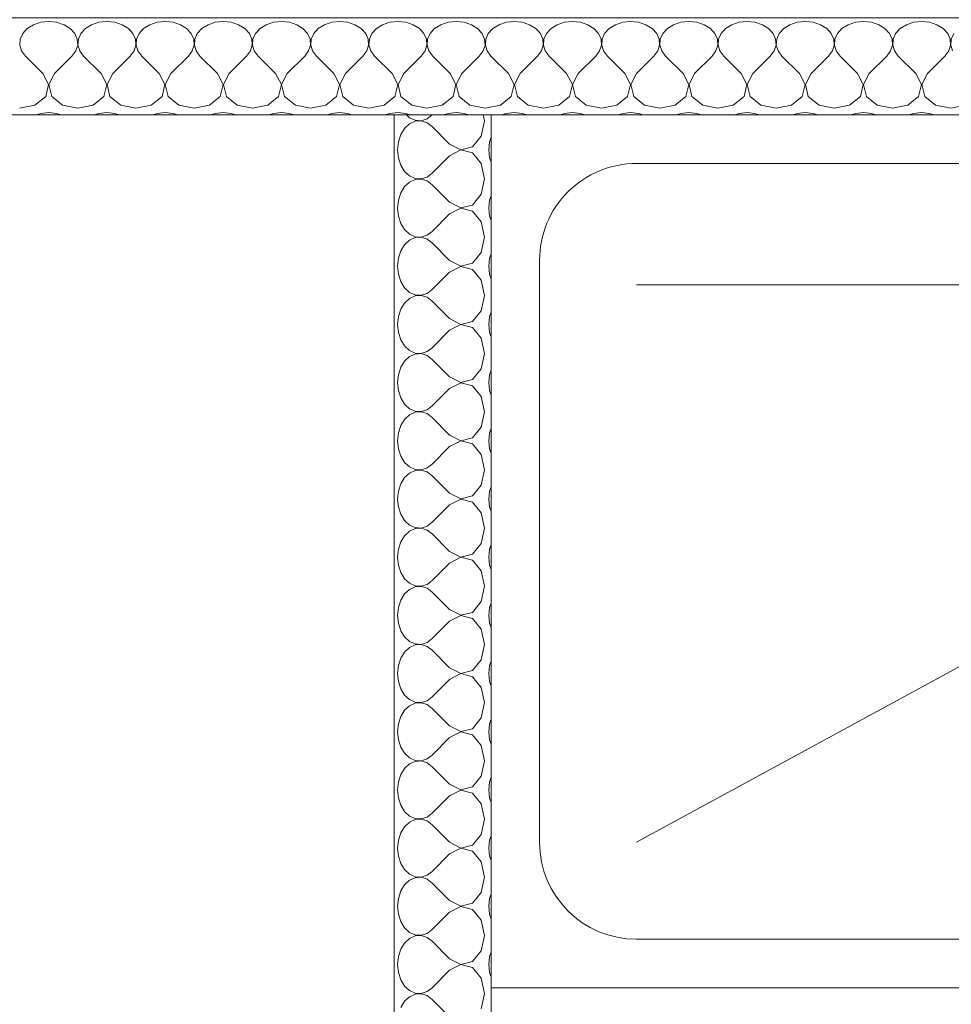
# Model space of a CAD drawing. Header units: millimetres. Extents: x 100377 to 152816, y -1988 to 13902.
# Tile 17 of 58: x 129509 to 130469, y 2560 to 3575. Entities that reach past the tile are written whole.
import ezdxf

# ---------------------------------------------------------------- set-up
doc = ezdxf.new("R2010")
doc.units = ezdxf.units.MM
doc.header["$MEASUREMENT"] = 0
doc.layers.add('Nowe_0', color=7, linetype='Continuous')
doc.layers.add('Nowe_0_Nr_pióra__1', color=7, linetype='Continuous', lineweight=13)
doc.layers.add('Nowe_0_Nr_pióra__2', color=251, linetype='Continuous', lineweight=13)

# ---------------------------------------------------------------- blocks, each defined once
blk = doc.blocks.new('*X10')
at = {"layer": 'Nowe_0_Nr_pióra__1', "color": 7, "linetype": 'Continuous', "lineweight": 13}
for p, q in [((129907.7, 3477), (129910.9, 3474.1)), ((129910.9, 3474.1), (129916.7, 3471.5)), ((129922.9, 3471.1), (129928.9, 3473)), ((129928.9, 3473), (129934.3, 3477)), ((129934.4, 3477), (129934.3, 3477)), ((129988.1, 3471), (129986.8, 3477)), ((129905.8, 3463.1), (129901.8, 3456.8)), ((129910.9, 3467.8), (129905.8, 3463.1)), ((129916.7, 3470.5), (129910.9, 3467.8)), ((129916.7, 3471.5), (129922.9, 3471.1)), ((129922.9, 3470.9), (129916.7, 3470.5)), ((129928.9, 3469), (129922.9, 3470.9)), ((129934.3, 3465), (129928.9, 3469)), ((129952.2, 3447), (129934.3, 3465)), ((129984.7, 3455.2), (129988.1, 3471)), ((129901.8, 3456.8), (129899.3, 3449.2)), ((129975.7, 3444.1), (129984.7, 3455.2)), ((129994.9, 3453.7), (129993.4, 3449.2)), ((129899.3, 3449.2), (129898.5, 3441)), ((129952.2, 3447), (129963.7, 3441.1)), ((129963.7, 3441.1), (129975.7, 3444.1)), ((129993.4, 3449.2), (129992.6, 3441)), ((129898.5, 3441), (129899.3, 3432.8)), ((129899.3, 3432.8), (129901.8, 3425.2)), ((129952.2, 3435), (129934.3, 3417)), ((129963.7, 3440.9), (129952.2, 3435)), ((129975.7, 3437.8), (129963.7, 3440.9)), ((129984.7, 3426.8), (129975.7, 3437.8)), ((129992.6, 3441), (129993.4, 3432.8)), ((129993.4, 3432.8), (129994.9, 3428.2)), ((129901.8, 3425.2), (129905.8, 3418.8)), ((129988.1, 3411), (129984.7, 3426.8)), ((129905.8, 3418.8), (129910.9, 3414.1)), ((129910.9, 3414.1), (129916.7, 3411.5)), ((129916.7, 3411.5), (129922.9, 3411.1)), ((129922.9, 3411.1), (129928.9, 3413)), ((129928.9, 3413), (129934.3, 3417)), ((129905.8, 3403.1), (129901.8, 3396.8)), ((129910.9, 3407.8), (129905.8, 3403.1)), ((129916.7, 3410.5), (129910.9, 3407.8)), ((129922.9, 3410.9), (129916.7, 3410.5)), ((129928.9, 3409), (129922.9, 3410.9)), ((129934.3, 3405), (129928.9, 3409)), ((129952.2, 3387), (129934.3, 3405)), ((129984.7, 3395.2), (129988.1, 3411)), ((129901.8, 3396.8), (129899.3, 3389.2)), ((129975.7, 3384.1), (129984.7, 3395.2)), ((129994.9, 3393.7), (129993.4, 3389.2)), ((129899.3, 3389.2), (129898.5, 3381)), ((129898.5, 3381), (129899.3, 3372.8)), ((129952.2, 3387), (129963.7, 3381.1)), ((129963.7, 3381.1), (129975.7, 3384.1)), ((129993.4, 3389.2), (129992.6, 3381)), ((129992.6, 3381), (129993.4, 3372.8)), ((129899.3, 3372.8), (129901.8, 3365.2)), ((129952.2, 3375), (129934.3, 3357)), ((129963.7, 3380.9), (129952.2, 3375)), ((129975.7, 3377.8), (129963.7, 3380.9)), ((129984.7, 3366.8), (129975.7, 3377.8)), ((129993.4, 3372.8), (129994.9, 3368.2)), ((129901.8, 3365.2), (129905.8, 3358.8)), ((129988.1, 3351), (129984.7, 3366.8)), ((129905.8, 3358.8), (129910.9, 3354.1)), ((129910.9, 3354.1), (129916.7, 3351.5)), ((129916.7, 3351.5), (129922.9, 3351.1)), ((129922.9, 3350.9), (129916.7, 3350.5)), ((129922.9, 3351.1), (129928.9, 3353)), ((129928.9, 3349), (129922.9, 3350.9)), ((129928.9, 3353), (129934.3, 3357)), ((129984.7, 3335.2), (129988.1, 3351)), ((129905.8, 3343.1), (129901.8, 3336.8)), ((129910.9, 3347.8), (129905.8, 3343.1)), ((129916.7, 3350.5), (129910.9, 3347.8)), ((129934.3, 3345), (129928.9, 3349)), ((129952.2, 3327), (129934.3, 3345)), ((129901.8, 3336.8), (129899.3, 3329.2)), ((129975.7, 3324.1), (129984.7, 3335.2)), ((129994.9, 3333.7), (129993.4, 3329.2)), ((129899.3, 3329.2), (129898.5, 3321)), ((129898.5, 3321), (129899.3, 3312.8)), ((129952.2, 3327), (129963.7, 3321.1)), ((129963.7, 3320.9), (129952.2, 3315)), ((129963.7, 3321.1), (129975.7, 3324.1)), ((129975.7, 3317.8), (129963.7, 3320.9)), ((129993.4, 3329.2), (129992.6, 3321)), ((129992.6, 3321), (129993.4, 3312.8)), ((129899.3, 3312.8), (129901.8, 3305.2)), ((129952.2, 3315), (129934.3, 3297)), ((129984.7, 3306.8), (129975.7, 3317.8)), ((129993.4, 3312.8), (129994.9, 3308.2)), ((129901.8, 3305.2), (129905.8, 3298.8)), ((129988.1, 3291), (129984.7, 3306.8)), ((129905.8, 3298.8), (129910.9, 3294.1)), ((129910.9, 3294.1), (129916.7, 3291.5)), ((129916.7, 3290.5), (129910.9, 3287.8)), ((129916.7, 3291.5), (129922.9, 3291.1)), ((129922.9, 3290.9), (129916.7, 3290.5)), ((129922.9, 3291.1), (129928.9, 3293)), ((129928.9, 3289), (129922.9, 3290.9)), ((129928.9, 3293), (129934.3, 3297)), ((129984.7, 3275.2), (129988.1, 3291)), ((129905.8, 3283.1), (129901.8, 3276.8)), ((129910.9, 3287.8), (129905.8, 3283.1)), ((129934.3, 3285), (129928.9, 3289)), ((129952.2, 3267), (129934.3, 3285)), ((129901.8, 3276.8), (129899.3, 3269.2)), ((129975.7, 3264.1), (129984.7, 3275.2)), ((129994.9, 3273.7), (129993.4, 3269.2)), ((129899.3, 3269.2), (129898.5, 3261)), ((129898.5, 3261), (129899.3, 3252.8)), ((129952.2, 3267), (129963.7, 3261.1)), ((129963.7, 3260.9), (129952.2, 3255)), ((129963.7, 3261.1), (129975.7, 3264.1)), ((129975.7, 3257.8), (129963.7, 3260.9)), ((129993.4, 3269.2), (129992.6, 3261)), ((129992.6, 3261), (129993.4, 3252.8)), ((129899.3, 3252.8), (129901.8, 3245.2)), ((129952.2, 3255), (129934.3, 3237)), ((129984.7, 3246.8), (129975.7, 3257.8)), ((129993.4, 3252.8), (129994.9, 3248.2)), ((129901.8, 3245.2), (129905.8, 3238.8)), ((129905.8, 3238.8), (129910.9, 3234.1)), ((129988.1, 3231), (129984.7, 3246.8)), ((129910.9, 3234.1), (129916.7, 3231.5)), ((129916.7, 3230.5), (129910.9, 3227.8)), ((129916.7, 3231.5), (129922.9, 3231.1)), ((129922.9, 3230.9), (129916.7, 3230.5)), ((129922.9, 3231.1), (129928.9, 3233)), ((129928.9, 3229), (129922.9, 3230.9)), ((129928.9, 3233), (129934.3, 3237)), ((129934.3, 3225), (129928.9, 3229)), ((129984.7, 3215.2), (129988.1, 3231)), ((129905.8, 3223.1), (129901.8, 3216.8)), ((129910.9, 3227.8), (129905.8, 3223.1)), ((129952.2, 3207), (129934.3, 3225)), ((129899.3, 3209.2), (129898.5, 3201)), ((129901.8, 3216.8), (129899.3, 3209.2)), ((129975.7, 3204.1), (129984.7, 3215.2)), ((129993.4, 3209.2), (129992.6, 3201)), ((129994.9, 3213.7), (129993.4, 3209.2)), ((129898.5, 3201), (129899.3, 3192.8)), ((129952.2, 3207), (129963.7, 3201.1)), ((129963.7, 3200.9), (129952.2, 3195)), ((129963.7, 3201.1), (129975.7, 3204.1)), ((129975.7, 3197.8), (129963.7, 3200.9)), ((129992.6, 3201), (129993.4, 3192.8)), ((129899.3, 3192.8), (129901.8, 3185.2)), ((129952.2, 3195), (129934.3, 3177)), ((129984.7, 3186.8), (129975.7, 3197.8)), ((129993.4, 3192.8), (129994.9, 3188.2)), ((129901.8, 3185.2), (129905.8, 3178.8)), ((129905.8, 3178.8), (129910.9, 3174.1)), ((129988.1, 3171), (129984.7, 3186.8)), ((129910.9, 3167.8), (129905.8, 3163.1)), ((129910.9, 3174.1), (129916.7, 3171.5)), ((129916.7, 3170.5), (129910.9, 3167.8)), ((129916.7, 3171.5), (129922.9, 3171.1)), ((129922.9, 3170.9), (129916.7, 3170.5)), ((129922.9, 3171.1), (129928.9, 3173)), ((129928.9, 3169), (129922.9, 3170.9)), ((129928.9, 3173), (129934.3, 3177)), ((129934.3, 3165), (129928.9, 3169)), ((129984.7, 3155.2), (129988.1, 3171)), ((129905.8, 3163.1), (129901.8, 3156.8)), ((129952.2, 3147), (129934.3, 3165)), ((129899.3, 3149.2), (129898.5, 3141)), ((129901.8, 3156.8), (129899.3, 3149.2)), ((129975.7, 3144.1), (129984.7, 3155.2)), ((129993.4, 3149.2), (129992.6, 3141)), ((129994.9, 3153.7), (129993.4, 3149.2)), ((129898.5, 3141), (129899.3, 3132.8)), ((129952.2, 3147), (129963.7, 3141.1)), ((129963.7, 3140.9), (129952.2, 3135)), ((129963.7, 3141.1), (129975.7, 3144.1)), ((129975.7, 3137.8), (129963.7, 3140.9)), ((129984.7, 3126.8), (129975.7, 3137.8)), ((129992.6, 3141), (129993.4, 3132.8)), ((129899.3, 3132.8), (129901.8, 3125.2)), ((129952.2, 3135), (129934.3, 3117)), ((129993.4, 3132.8), (129994.9, 3128.2)), ((129901.8, 3125.2), (129905.8, 3118.8)), ((129905.8, 3118.8), (129910.9, 3114.1)), ((129928.9, 3113), (129934.3, 3117)), ((129988.1, 3111), (129984.7, 3126.8)), ((129910.9, 3107.8), (129905.8, 3103.1)), ((129910.9, 3114.1), (129916.7, 3111.5)), ((129916.7, 3110.5), (129910.9, 3107.8)), ((129916.7, 3111.5), (129922.9, 3111.1)), ((129922.9, 3110.9), (129916.7, 3110.5)), ((129922.9, 3111.1), (129928.9, 3113)), ((129928.9, 3109), (129922.9, 3110.9)), ((129934.3, 3105), (129928.9, 3109)), ((129984.7, 3095.2), (129988.1, 3111)), ((129901.8, 3096.8), (129899.3, 3089.2)), ((129905.8, 3103.1), (129901.8, 3096.8)), ((129952.2, 3087), (129934.3, 3105)), ((129899.3, 3089.2), (129898.5, 3081)), ((129952.2, 3087), (129963.7, 3081.1)), ((129975.7, 3084.1), (129984.7, 3095.2)), ((129993.4, 3089.2), (129992.6, 3081)), ((129994.9, 3093.7), (129993.4, 3089.2)), ((129898.5, 3081), (129899.3, 3072.8)), ((129963.7, 3080.9), (129952.2, 3075)), ((129963.7, 3081.1), (129975.7, 3084.1)), ((129975.7, 3077.8), (129963.7, 3080.9)), ((129984.7, 3066.8), (129975.7, 3077.8)), ((129992.6, 3081), (129993.4, 3072.8)), ((129899.3, 3072.8), (129901.8, 3065.2)), ((129952.2, 3075), (129934.3, 3057)), ((129988.1, 3051), (129984.7, 3066.8)), ((129993.4, 3072.8), (129994.9, 3068.2)), ((129901.8, 3065.2), (129905.8, 3058.8)), ((129905.8, 3058.8), (129910.9, 3054.1)), ((129928.9, 3053), (129934.3, 3057)), ((129910.9, 3047.8), (129905.8, 3043.1)), ((129910.9, 3054.1), (129916.7, 3051.5)), ((129916.7, 3050.5), (129910.9, 3047.8)), ((129916.7, 3051.5), (129922.9, 3051.1)), ((129922.9, 3050.9), (129916.7, 3050.5)), ((129922.9, 3051.1), (129928.9, 3053)), ((129928.9, 3049), (129922.9, 3050.9)), ((129934.3, 3045), (129928.9, 3049)), ((129984.7, 3035.2), (129988.1, 3051)), ((129901.8, 3036.8), (129899.3, 3029.2)), ((129905.8, 3043.1), (129901.8, 3036.8)), ((129952.2, 3027), (129934.3, 3045)), ((129899.3, 3029.2), (129898.5, 3021)), ((129952.2, 3027), (129963.7, 3021.1)), ((129975.7, 3024.1), (129984.7, 3035.2)), ((129993.4, 3029.2), (129992.6, 3021)), ((129994.9, 3033.7), (129993.4, 3029.2)), ((129898.5, 3021), (129899.3, 3012.8)), ((129963.7, 3020.9), (129952.2, 3015)), ((129963.7, 3021.1), (129975.7, 3024.1)), ((129975.7, 3017.8), (129963.7, 3020.9)), ((129984.7, 3006.8), (129975.7, 3017.8)), ((129992.6, 3021), (129993.4, 3012.8)), ((129899.3, 3012.8), (129901.8, 3005.2)), ((129952.2, 3015), (129934.3, 2997)), ((129988.1, 2991), (129984.7, 3006.8)), ((129993.4, 3012.8), (129994.9, 3008.2)), ((129901.8, 3005.2), (129905.8, 2998.8)), ((129905.8, 2998.8), (129910.9, 2994.1)), ((129928.9, 2993), (129934.3, 2997)), ((129910.9, 2987.8), (129905.8, 2983.1)), ((129910.9, 2994.1), (129916.7, 2991.5)), ((129916.7, 2990.5), (129910.9, 2987.8)), ((129916.7, 2991.5), (129922.9, 2991.1)), ((129922.9, 2990.9), (129916.7, 2990.5)), ((129922.9, 2991.1), (129928.9, 2993)), ((129928.9, 2989), (129922.9, 2990.9)), ((129934.3, 2985), (129928.9, 2989)), ((129952.2, 2967), (129934.3, 2985)), ((129984.7, 2975.2), (129988.1, 2991)), ((129901.8, 2976.8), (129899.3, 2969.2)), ((129905.8, 2983.1), (129901.8, 2976.8)), ((129975.7, 2964.1), (129984.7, 2975.2)), ((129899.3, 2969.2), (129898.5, 2961)), ((129952.2, 2967), (129963.7, 2961.1)), ((129993.4, 2969.2), (129992.6, 2961)), ((129994.9, 2973.7), (129993.4, 2969.2)), ((129898.5, 2961), (129899.3, 2952.8)), ((129952.2, 2955), (129934.3, 2937)), ((129963.7, 2960.9), (129952.2, 2955)), ((129963.7, 2961.1), (129975.7, 2964.1)), ((129975.7, 2957.8), (129963.7, 2960.9)), ((129984.7, 2946.8), (129975.7, 2957.8)), ((129992.6, 2961), (129993.4, 2952.8)), ((129899.3, 2952.8), (129901.8, 2945.2)), ((129901.8, 2945.2), (129905.8, 2938.8)), ((129988.1, 2931), (129984.7, 2946.8)), ((129993.4, 2952.8), (129994.9, 2948.2)), ((129905.8, 2938.8), (129910.9, 2934.1)), ((129928.9, 2933), (129934.3, 2937)), ((129910.9, 2927.8), (129905.8, 2923.1)), ((129910.9, 2934.1), (129916.7, 2931.5)), ((129916.7, 2930.5), (129910.9, 2927.8)), ((129916.7, 2931.5), (129922.9, 2931.1)), ((129922.9, 2930.9), (129916.7, 2930.5)), ((129922.9, 2931.1), (129928.9, 2933)), ((129928.9, 2929), (129922.9, 2930.9)), ((129934.3, 2925), (129928.9, 2929)), ((129952.2, 2907), (129934.3, 2925)), ((129984.7, 2915.2), (129988.1, 2931)), ((129901.8, 2916.8), (129899.3, 2909.2)), ((129905.8, 2923.1), (129901.8, 2916.8)), ((129975.7, 2904.1), (129984.7, 2915.2)), ((129899.3, 2909.2), (129898.5, 2901)), ((129952.2, 2907), (129963.7, 2901.1)), ((129963.7, 2901.1), (129975.7, 2904.1)), ((129993.4, 2909.2), (129992.6, 2901)), ((129994.9, 2913.7), (129993.4, 2909.2)), ((129898.5, 2901), (129899.3, 2892.8)), ((129952.2, 2895), (129934.3, 2877)), ((129963.7, 2900.9), (129952.2, 2895)), ((129975.7, 2897.8), (129963.7, 2900.9)), ((129984.7, 2886.8), (129975.7, 2897.8)), ((129992.6, 2901), (129993.4, 2892.8)), ((129899.3, 2892.8), (129901.8, 2885.2)), ((129901.8, 2885.2), (129905.8, 2878.8)), ((129988.1, 2871), (129984.7, 2886.8)), ((129993.4, 2892.8), (129994.9, 2888.2)), ((129905.8, 2878.8), (129910.9, 2874.1)), ((129910.9, 2874.1), (129916.7, 2871.5)), ((129928.9, 2873), (129934.3, 2877)), ((129905.8, 2863.1), (129901.8, 2856.8)), ((129910.9, 2867.8), (129905.8, 2863.1)), ((129916.7, 2870.5), (129910.9, 2867.8)), ((129916.7, 2871.5), (129922.9, 2871.1)), ((129922.9, 2870.9), (129916.7, 2870.5)), ((129922.9, 2871.1), (129928.9, 2873)), ((129928.9, 2869), (129922.9, 2870.9)), ((129934.3, 2865), (129928.9, 2869)), ((129952.2, 2847), (129934.3, 2865)), ((129984.7, 2855.2), (129988.1, 2871)), ((129901.8, 2856.8), (129899.3, 2849.2)), ((129975.7, 2844.1), (129984.7, 2855.2)), ((129994.9, 2853.7), (129993.4, 2849.2)), ((129899.3, 2849.2), (129898.5, 2841)), ((129952.2, 2847), (129963.7, 2841.1)), ((129963.7, 2841.1), (129975.7, 2844.1)), ((129993.4, 2849.2), (129992.6, 2841)), ((129898.5, 2841), (129899.3, 2832.8)), ((129899.3, 2832.8), (129901.8, 2825.2)), ((129952.2, 2835), (129934.3, 2817)), ((129963.7, 2840.9), (129952.2, 2835)), ((129975.7, 2837.8), (129963.7, 2840.9)), ((129984.7, 2826.8), (129975.7, 2837.8)), ((129992.6, 2841), (129993.4, 2832.8)), ((129993.4, 2832.8), (129994.9, 2828.2)), ((129901.8, 2825.2), (129905.8, 2818.8)), ((129988.1, 2811), (129984.7, 2826.8)), ((129905.8, 2818.8), (129910.9, 2814.1)), ((129910.9, 2814.1), (129916.7, 2811.5)), ((129922.9, 2811.1), (129928.9, 2813)), ((129928.9, 2813), (129934.3, 2817)), ((129905.8, 2803.1), (129901.8, 2796.8)), ((129910.9, 2807.8), (129905.8, 2803.1)), ((129916.7, 2810.5), (129910.9, 2807.8)), ((129916.7, 2811.5), (129922.9, 2811.1)), ((129922.9, 2810.9), (129916.7, 2810.5)), ((129928.9, 2809), (129922.9, 2810.9)), ((129934.3, 2805), (129928.9, 2809)), ((129952.2, 2787), (129934.3, 2805)), ((129984.7, 2795.2), (129988.1, 2811)), ((129901.8, 2796.8), (129899.3, 2789.2)), ((129975.7, 2784.1), (129984.7, 2795.2)), ((129994.9, 2793.7), (129993.4, 2789.2)), ((129899.3, 2789.2), (129898.5, 2781)), ((129952.2, 2787), (129963.7, 2781.1)), ((129963.7, 2781.1), (129975.7, 2784.1)), ((129993.4, 2789.2), (129992.6, 2781)), ((129898.5, 2781), (129899.3, 2772.8)), ((129899.3, 2772.8), (129901.8, 2765.2)), ((129952.2, 2775), (129934.3, 2757)), ((129963.7, 2780.9), (129952.2, 2775)), ((129975.7, 2777.8), (129963.7, 2780.9)), ((129984.7, 2766.8), (129975.7, 2777.8)), ((129992.6, 2781), (129993.4, 2772.8)), ((129993.4, 2772.8), (129994.9, 2768.2)), ((129901.8, 2765.2), (129905.8, 2758.8)), ((129988.1, 2751), (129984.7, 2766.8)), ((129905.8, 2758.8), (129910.9, 2754.1)), ((129910.9, 2754.1), (129916.7, 2751.5)), ((129916.7, 2751.5), (129922.9, 2751.1)), ((129922.9, 2751.1), (129928.9, 2753)), ((129928.9, 2753), (129934.3, 2757)), ((129905.8, 2743.1), (129901.8, 2736.8)), ((129910.9, 2747.8), (129905.8, 2743.1)), ((129916.7, 2750.5), (129910.9, 2747.8)), ((129922.9, 2750.9), (129916.7, 2750.5)), ((129928.9, 2749), (129922.9, 2750.9)), ((129934.3, 2745), (129928.9, 2749)), ((129952.2, 2727), (129934.3, 2745)), ((129984.7, 2735.2), (129988.1, 2751)), ((129901.8, 2736.8), (129899.3, 2729.2)), ((129975.7, 2724.1), (129984.7, 2735.2)), ((129994.9, 2733.7), (129993.4, 2729.2)), ((129899.3, 2729.2), (129898.5, 2721)), ((129898.5, 2721), (129899.3, 2712.8)), ((129952.2, 2727), (129963.7, 2721.1)), ((129963.7, 2721.1), (129975.7, 2724.1)), ((129993.4, 2729.2), (129992.6, 2721)), ((129992.6, 2721), (129993.4, 2712.8)), ((129899.3, 2712.8), (129901.8, 2705.2)), ((129952.2, 2715), (129934.3, 2697)), ((129963.7, 2720.9), (129952.2, 2715)), ((129975.7, 2717.8), (129963.7, 2720.9)), ((129984.7, 2706.8), (129975.7, 2717.8)), ((129993.4, 2712.8), (129994.9, 2708.2)), ((129901.8, 2705.2), (129905.8, 2698.8)), ((129988.1, 2691), (129984.7, 2706.8)), ((129905.8, 2698.8), (129910.9, 2694.1)), ((129910.9, 2694.1), (129916.7, 2691.5)), ((129916.7, 2691.5), (129922.9, 2691.1)), ((129922.9, 2690.9), (129916.7, 2690.5)), ((129922.9, 2691.1), (129928.9, 2693)), ((129928.9, 2689), (129922.9, 2690.9)), ((129928.9, 2693), (129934.3, 2697)), ((129984.7, 2675.2), (129988.1, 2691)), ((129905.8, 2683.1), (129901.8, 2676.8)), ((129910.9, 2687.8), (129905.8, 2683.1)), ((129916.7, 2690.5), (129910.9, 2687.8)), ((129934.3, 2685), (129928.9, 2689)), ((129952.2, 2667), (129934.3, 2685)), ((129901.8, 2676.8), (129899.3, 2669.2)), ((129975.7, 2664.1), (129984.7, 2675.2)), ((129994.9, 2673.7), (129993.4, 2669.2)), ((129899.3, 2669.2), (129898.5, 2661)), ((129898.5, 2661), (129899.3, 2652.8)), ((129952.2, 2667), (129963.7, 2661.1)), ((129963.7, 2660.9), (129952.2, 2655)), ((129963.7, 2661.1), (129975.7, 2664.1)), ((129975.7, 2657.8), (129963.7, 2660.9)), ((129993.4, 2669.2), (129992.6, 2661)), ((129992.6, 2661), (129993.4, 2652.8)), ((129899.3, 2652.8), (129901.8, 2645.2)), ((129952.2, 2655), (129934.3, 2637)), ((129984.7, 2646.8), (129975.7, 2657.8)), ((129993.4, 2652.8), (129994.9, 2648.2)), ((129901.8, 2645.2), (129905.8, 2638.8)), ((129988.1, 2631), (129984.7, 2646.8)), ((129905.8, 2638.8), (129910.9, 2634.1)), ((129910.9, 2634.1), (129916.7, 2631.5)), ((129916.7, 2630.5), (129910.9, 2627.8)), ((129916.7, 2631.5), (129922.9, 2631.1)), ((129922.9, 2630.9), (129916.7, 2630.5)), ((129922.9, 2631.1), (129928.9, 2633)), ((129928.9, 2629), (129922.9, 2630.9)), ((129928.9, 2633), (129934.3, 2637)), ((129984.7, 2615.2), (129988.1, 2631)), ((129905.8, 2623.1), (129901.8, 2616.8)), ((129910.9, 2627.8), (129905.8, 2623.1)), ((129934.3, 2625), (129928.9, 2629)), ((129952.2, 2607), (129934.3, 2625)), ((129901.8, 2616.8), (129899.3, 2609.2)), ((129975.7, 2604.1), (129984.7, 2615.2)), ((129994.9, 2613.7), (129993.4, 2609.2)), ((129899.3, 2609.2), (129898.5, 2601)), ((129898.5, 2601), (129899.3, 2592.8)), ((129952.2, 2607), (129963.7, 2601.1)), ((129963.7, 2600.9), (129952.2, 2595)), ((129963.7, 2601.1), (129975.7, 2604.1)), ((129975.7, 2597.8), (129963.7, 2600.9)), ((129993.4, 2609.2), (129992.6, 2601)), ((129992.6, 2601), (129993.4, 2592.8)), ((129899.3, 2592.8), (129901.8, 2585.2)), ((129952.2, 2595), (129934.3, 2577)), ((129984.7, 2586.8), (129975.7, 2597.8)), ((129993.4, 2592.8), (129994.9, 2588.2)), ((129901.8, 2585.2), (129905.8, 2578.8)), ((129988.1, 2571), (129984.7, 2586.8)), ((129905.8, 2578.8), (129910.9, 2574.1)), ((129910.9, 2574.1), (129916.7, 2571.5)), ((129916.7, 2570.5), (129910.9, 2567.8)), ((129916.7, 2571.5), (129922.9, 2571.1)), ((129922.9, 2570.9), (129916.7, 2570.5)), ((129922.9, 2571.1), (129928.9, 2573)), ((129928.9, 2569), (129922.9, 2570.9)), ((129928.9, 2573), (129934.3, 2577)), ((129934.3, 2565), (129928.9, 2569)), ((129984.7, 2555.2), (129988.1, 2571)), ((129905.8, 2563.1), (129901.8, 2556.8)), ((129910.9, 2567.8), (129905.8, 2563.1)), ((129952.2, 2547), (129934.3, 2565))]:
    blk.add_line(p, q, dxfattribs=at)
blk = doc.blocks.new('Wypełnienie_5_1', base_point=(0, 0))
at = {"layer": 'Nowe_0_Nr_pióra__1', "color": 7, "linetype": 'Continuous', "lineweight": 13, "flags": 128}
blk.add_lwpolyline([(129994.9, 1837), (129994.9, 3477), (129894.9, 3477), (129894.9, 1837)], close=True, dxfattribs=at)
at = {"layer": 'Nowe_0_Nr_pióra__1', "color": 7, "linetype": 'Continuous', "lineweight": 13}
blk.add_blockref('*X10', (0, 0), dxfattribs=at)
blk = doc.blocks.new('*X28')
at = {"layer": 'Nowe_0_Nr_pióra__1', "color": 7, "linetype": 'Continuous', "lineweight": 13}
for p, q in [((129516.7, 3566.2), (129512, 3561.1)), ((129523.1, 3570.1), (129516.7, 3566.2)), ((129530.6, 3572.6), (129523.1, 3570.1)), ((129538.8, 3573.5), (129530.6, 3572.6)), ((129547, 3572.6), (129538.8, 3573.5)), ((129554.6, 3570.1), (129547, 3572.6)), ((129561, 3566.2), (129554.6, 3570.1)), ((129565.7, 3561.1), (129561, 3566.2)), ((129576.7, 3566.2), (129572, 3561.1)), ((129583.1, 3570.1), (129576.7, 3566.2)), ((129590.6, 3572.6), (129583.1, 3570.1)), ((129598.8, 3573.5), (129590.6, 3572.6)), ((129607, 3572.6), (129598.8, 3573.5)), ((129614.6, 3570.1), (129607, 3572.6)), ((129621, 3566.2), (129614.6, 3570.1)), ((129625.7, 3561.1), (129621, 3566.2)), ((129636.7, 3566.2), (129632, 3561.1)), ((129643.1, 3570.1), (129636.7, 3566.2)), ((129650.6, 3572.6), (129643.1, 3570.1)), ((129658.8, 3573.5), (129650.6, 3572.6)), ((129667, 3572.6), (129658.8, 3573.5)), ((129674.6, 3570.1), (129667, 3572.6)), ((129681, 3566.2), (129674.6, 3570.1)), ((129685.7, 3561.1), (129681, 3566.2)), ((129696.7, 3566.2), (129692, 3561.1)), ((129703.1, 3570.1), (129696.7, 3566.2)), ((129710.6, 3572.6), (129703.1, 3570.1)), ((129718.8, 3573.5), (129710.6, 3572.6)), ((129727, 3572.6), (129718.8, 3573.5)), ((129734.6, 3570.1), (129727, 3572.6)), ((129741, 3566.2), (129734.6, 3570.1)), ((129745.7, 3561.1), (129741, 3566.2)), ((129756.7, 3566.2), (129752, 3561.1)), ((129763.1, 3570.1), (129756.7, 3566.2)), ((129770.6, 3572.6), (129763.1, 3570.1)), ((129778.8, 3573.5), (129770.6, 3572.6)), ((129787, 3572.6), (129778.8, 3573.5)), ((129794.6, 3570.1), (129787, 3572.6)), ((129801, 3566.2), (129794.6, 3570.1)), ((129805.7, 3561.1), (129801, 3566.2)), ((129816.7, 3566.2), (129812, 3561.1)), ((129823.1, 3570.1), (129816.7, 3566.2)), ((129830.6, 3572.6), (129823.1, 3570.1)), ((129838.8, 3573.5), (129830.6, 3572.6)), ((129847, 3572.6), (129838.8, 3573.5)), ((129854.6, 3570.1), (129847, 3572.6)), ((129861, 3566.2), (129854.6, 3570.1)), ((129865.7, 3561.1), (129861, 3566.2)), ((129876.7, 3566.2), (129872, 3561.1)), ((129883.1, 3570.1), (129876.7, 3566.2)), ((129890.6, 3572.6), (129883.1, 3570.1)), ((129898.8, 3573.5), (129890.6, 3572.6)), ((129907, 3572.6), (129898.8, 3573.5)), ((129914.6, 3570.1), (129907, 3572.6)), ((129921, 3566.2), (129914.6, 3570.1)), ((129925.7, 3561.1), (129921, 3566.2)), ((129936.7, 3566.2), (129932, 3561.1)), ((129943.1, 3570.1), (129936.7, 3566.2)), ((129950.6, 3572.6), (129943.1, 3570.1)), ((129958.8, 3573.5), (129950.6, 3572.6)), ((129967, 3572.6), (129958.8, 3573.5)), ((129974.6, 3570.1), (129967, 3572.6)), ((129981, 3566.2), (129974.6, 3570.1)), ((129985.7, 3561.1), (129981, 3566.2)), ((129996.7, 3566.2), (129992, 3561.1)), ((130003.1, 3570.1), (129996.7, 3566.2)), ((130010.6, 3572.6), (130003.1, 3570.1)), ((130018.8, 3573.5), (130010.6, 3572.6)), ((130027, 3572.6), (130018.8, 3573.5)), ((130034.6, 3570.1), (130027, 3572.6)), ((130041, 3566.2), (130034.6, 3570.1)), ((130045.7, 3561.1), (130041, 3566.2)), ((130056.7, 3566.2), (130052, 3561.1)), ((130063.1, 3570.1), (130056.7, 3566.2)), ((130070.6, 3572.6), (130063.1, 3570.1)), ((130078.8, 3573.5), (130070.6, 3572.6)), ((130087, 3572.6), (130078.8, 3573.5)), ((130094.6, 3570.1), (130087, 3572.6)), ((130101, 3566.2), (130094.6, 3570.1)), ((130105.7, 3561.1), (130101, 3566.2)), ((130116.7, 3566.2), (130112, 3561.1)), ((130123.1, 3570.1), (130116.7, 3566.2)), ((130130.6, 3572.6), (130123.1, 3570.1)), ((130138.8, 3573.5), (130130.6, 3572.6)), ((130147, 3572.6), (130138.8, 3573.5)), ((130154.6, 3570.1), (130147, 3572.6)), ((130161, 3566.2), (130154.6, 3570.1)), ((130165.7, 3561.1), (130161, 3566.2)), ((130176.7, 3566.2), (130172, 3561.1)), ((130183.1, 3570.1), (130176.7, 3566.2)), ((130190.6, 3572.6), (130183.1, 3570.1)), ((130198.8, 3573.5), (130190.6, 3572.6)), ((130207, 3572.6), (130198.8, 3573.5)), ((130214.6, 3570.1), (130207, 3572.6)), ((130221, 3566.2), (130214.6, 3570.1)), ((130225.7, 3561.1), (130221, 3566.2)), ((130236.7, 3566.2), (130232, 3561.1)), ((130243.1, 3570.1), (130236.7, 3566.2)), ((130250.6, 3572.6), (130243.1, 3570.1)), ((130258.8, 3573.5), (130250.6, 3572.6)), ((130267, 3572.6), (130258.8, 3573.5)), ((130274.6, 3570.1), (130267, 3572.6)), ((130281, 3566.2), (130274.6, 3570.1)), ((130285.7, 3561.1), (130281, 3566.2)), ((130296.7, 3566.2), (130292, 3561.1)), ((130303.1, 3570.1), (130296.7, 3566.2)), ((130310.6, 3572.6), (130303.1, 3570.1)), ((130318.8, 3573.5), (130310.6, 3572.6)), ((130327, 3572.6), (130318.8, 3573.5)), ((130334.6, 3570.1), (130327, 3572.6)), ((130341, 3566.2), (130334.6, 3570.1)), ((130345.7, 3561.1), (130341, 3566.2)), ((130356.7, 3566.2), (130352, 3561.1)), ((130363.1, 3570.1), (130356.7, 3566.2)), ((130370.6, 3572.6), (130363.1, 3570.1)), ((130378.8, 3573.5), (130370.6, 3572.6)), ((130387, 3572.6), (130378.8, 3573.5)), ((130394.6, 3570.1), (130387, 3572.6)), ((130401, 3566.2), (130394.6, 3570.1)), ((130405.7, 3561.1), (130401, 3566.2)), ((130416.7, 3566.2), (130412, 3561.1)), ((130423.1, 3570.1), (130416.7, 3566.2)), ((130430.6, 3572.6), (130423.1, 3570.1)), ((130438.8, 3573.5), (130430.6, 3572.6)), ((130447, 3572.6), (130438.8, 3573.5)), ((130454.6, 3570.1), (130447, 3572.6)), ((130461, 3566.2), (130454.6, 3570.1)), ((130465.7, 3561.1), (130461, 3566.2)), ((129509.4, 3555.2), (129509, 3549)), ((129512, 3561.1), (129509.4, 3555.2)), ((129568.3, 3555.2), (129565.7, 3561.1)), ((129568.7, 3549), (129568.3, 3555.2)), ((129569.4, 3555.2), (129569, 3549)), ((129572, 3561.1), (129569.4, 3555.2)), ((129628.3, 3555.2), (129625.7, 3561.1)), ((129628.7, 3549), (129628.3, 3555.2)), ((129629.4, 3555.2), (129629, 3549)), ((129632, 3561.1), (129629.4, 3555.2)), ((129688.3, 3555.2), (129685.7, 3561.1)), ((129688.7, 3549), (129688.3, 3555.2)), ((129689.4, 3555.2), (129689, 3549)), ((129692, 3561.1), (129689.4, 3555.2)), ((129748.3, 3555.2), (129745.7, 3561.1)), ((129748.7, 3549), (129748.3, 3555.2)), ((129749.4, 3555.2), (129749, 3549)), ((129752, 3561.1), (129749.4, 3555.2)), ((129808.3, 3555.2), (129805.7, 3561.1)), ((129808.7, 3549), (129808.3, 3555.2)), ((129809.4, 3555.2), (129809, 3549)), ((129812, 3561.1), (129809.4, 3555.2)), ((129868.3, 3555.2), (129865.7, 3561.1)), ((129868.7, 3549), (129868.3, 3555.2)), ((129869.4, 3555.2), (129869, 3549)), ((129872, 3561.1), (129869.4, 3555.2)), ((129928.3, 3555.2), (129925.7, 3561.1)), ((129928.7, 3549), (129928.3, 3555.2)), ((129929.4, 3555.2), (129929, 3549)), ((129932, 3561.1), (129929.4, 3555.2)), ((129988.3, 3555.2), (129985.7, 3561.1)), ((129988.7, 3549), (129988.3, 3555.2)), ((129989.4, 3555.2), (129989, 3549)), ((129992, 3561.1), (129989.4, 3555.2)), ((130048.3, 3555.2), (130045.7, 3561.1)), ((130048.7, 3549), (130048.3, 3555.2)), ((130049.4, 3555.2), (130049, 3549)), ((130052, 3561.1), (130049.4, 3555.2)), ((130108.3, 3555.2), (130105.7, 3561.1)), ((130108.7, 3549), (130108.3, 3555.2)), ((130109.4, 3555.2), (130109, 3549)), ((130112, 3561.1), (130109.4, 3555.2)), ((130168.3, 3555.2), (130165.7, 3561.1)), ((130168.7, 3549), (130168.3, 3555.2)), ((130169.4, 3555.2), (130169, 3549)), ((130172, 3561.1), (130169.4, 3555.2)), ((130228.3, 3555.2), (130225.7, 3561.1)), ((130228.7, 3549), (130228.3, 3555.2)), ((130229.4, 3555.2), (130229, 3549)), ((130232, 3561.1), (130229.4, 3555.2)), ((130288.3, 3555.2), (130285.7, 3561.1)), ((130288.7, 3549), (130288.3, 3555.2)), ((130289.4, 3555.2), (130289, 3549)), ((130292, 3561.1), (130289.4, 3555.2)), ((130348.3, 3555.2), (130345.7, 3561.1)), ((130348.7, 3549), (130348.3, 3555.2)), ((130349.4, 3555.2), (130349, 3549)), ((130352, 3561.1), (130349.4, 3555.2)), ((130408.3, 3555.2), (130405.7, 3561.1)), ((130408.7, 3549), (130408.3, 3555.2)), ((130409.4, 3555.2), (130409, 3549)), ((130412, 3561.1), (130409.4, 3555.2)), ((130468.3, 3555.2), (130465.7, 3561.1)), ((130468.7, 3549), (130468.3, 3555.2)), ((130469.4, 3555.2), (130469, 3549)), ((130472, 3561.1), (130469.4, 3555.2)), ((129509, 3549), (129510.8, 3543)), ((129566.8, 3543), (129568.7, 3549)), ((129569, 3549), (129570.8, 3543)), ((129626.8, 3543), (129628.7, 3549)), ((129629, 3549), (129630.8, 3543)), ((129686.8, 3543), (129688.7, 3549)), ((129689, 3549), (129690.8, 3543)), ((129746.8, 3543), (129748.7, 3549)), ((129749, 3549), (129750.8, 3543)), ((129806.8, 3543), (129808.7, 3549)), ((129809, 3549), (129810.8, 3543)), ((129866.8, 3543), (129868.7, 3549)), ((129869, 3549), (129870.8, 3543)), ((129926.8, 3543), (129928.7, 3549)), ((129929, 3549), (129930.8, 3543)), ((129986.8, 3543), (129988.7, 3549)), ((129989, 3549), (129990.8, 3543)), ((130046.8, 3543), (130048.7, 3549)), ((130049, 3549), (130050.8, 3543)), ((130106.8, 3543), (130108.7, 3549)), ((130109, 3549), (130110.8, 3543)), ((130166.8, 3543), (130168.7, 3549)), ((130169, 3549), (130170.8, 3543)), ((130226.8, 3543), (130228.7, 3549)), ((130229, 3549), (130230.8, 3543)), ((130286.8, 3543), (130288.7, 3549)), ((130289, 3549), (130290.8, 3543)), ((130346.8, 3543), (130348.7, 3549)), ((130349, 3549), (130350.8, 3543)), ((130406.8, 3543), (130408.7, 3549)), ((130409, 3549), (130410.8, 3543)), ((130466.8, 3543), (130468.7, 3549)), ((130469, 3549), (130470.8, 3543)), ((129510.8, 3543), (129514.8, 3537.6)), ((129532.8, 3519.7), (129514.8, 3537.6)), ((129544.8, 3519.7), (129562.8, 3537.6)), ((129562.8, 3537.6), (129566.8, 3543)), ((129570.8, 3543), (129574.8, 3537.6)), ((129592.8, 3519.7), (129574.8, 3537.6)), ((129604.8, 3519.7), (129622.8, 3537.6)), ((129622.8, 3537.6), (129626.8, 3543)), ((129630.8, 3543), (129634.8, 3537.6)), ((129652.8, 3519.7), (129634.8, 3537.6)), ((129664.8, 3519.7), (129682.8, 3537.6)), ((129682.8, 3537.6), (129686.8, 3543)), ((129690.8, 3543), (129694.8, 3537.6)), ((129712.8, 3519.7), (129694.8, 3537.6)), ((129724.8, 3519.7), (129742.8, 3537.6)), ((129742.8, 3537.6), (129746.8, 3543)), ((129750.8, 3543), (129754.8, 3537.6)), ((129772.8, 3519.7), (129754.8, 3537.6)), ((129784.8, 3519.7), (129802.8, 3537.6)), ((129802.8, 3537.6), (129806.8, 3543)), ((129810.8, 3543), (129814.8, 3537.6)), ((129832.8, 3519.7), (129814.8, 3537.6)), ((129844.8, 3519.7), (129862.8, 3537.6)), ((129862.8, 3537.6), (129866.8, 3543)), ((129870.8, 3543), (129874.8, 3537.6)), ((129892.8, 3519.7), (129874.8, 3537.6)), ((129904.8, 3519.7), (129922.8, 3537.6)), ((129922.8, 3537.6), (129926.8, 3543)), ((129930.8, 3543), (129934.8, 3537.6)), ((129952.8, 3519.7), (129934.8, 3537.6)), ((129964.8, 3519.7), (129982.8, 3537.6)), ((129982.8, 3537.6), (129986.8, 3543)), ((129990.8, 3543), (129994.8, 3537.6)), ((130012.8, 3519.7), (129994.8, 3537.6)), ((130024.8, 3519.7), (130042.8, 3537.6)), ((130042.8, 3537.6), (130046.8, 3543)), ((130050.8, 3543), (130054.8, 3537.6)), ((130072.8, 3519.7), (130054.8, 3537.6)), ((130084.8, 3519.7), (130102.8, 3537.6)), ((130102.8, 3537.6), (130106.8, 3543)), ((130110.8, 3543), (130114.8, 3537.6)), ((130132.8, 3519.7), (130114.8, 3537.6)), ((130144.8, 3519.7), (130162.8, 3537.6)), ((130162.8, 3537.6), (130166.8, 3543)), ((130170.8, 3543), (130174.8, 3537.6)), ((130192.8, 3519.7), (130174.8, 3537.6)), ((130204.8, 3519.7), (130222.8, 3537.6)), ((130222.8, 3537.6), (130226.8, 3543)), ((130230.8, 3543), (130234.8, 3537.6)), ((130252.8, 3519.7), (130234.8, 3537.6)), ((130264.8, 3519.7), (130282.8, 3537.6)), ((130282.8, 3537.6), (130286.8, 3543)), ((130290.8, 3543), (130294.8, 3537.6)), ((130312.8, 3519.7), (130294.8, 3537.6)), ((130324.8, 3519.7), (130342.8, 3537.6)), ((130342.8, 3537.6), (130346.8, 3543)), ((130350.8, 3543), (130354.8, 3537.6)), ((130372.8, 3519.7), (130354.8, 3537.6)), ((130384.8, 3519.7), (130402.8, 3537.6)), ((130402.8, 3537.6), (130406.8, 3543)), ((130410.8, 3543), (130414.8, 3537.6)), ((130432.8, 3519.7), (130414.8, 3537.6)), ((130444.8, 3519.7), (130462.8, 3537.6)), ((130462.8, 3537.6), (130466.8, 3543)), ((129538.7, 3508.3), (129532.8, 3519.7)), ((129544.8, 3519.7), (129539, 3508.3)), ((129598.7, 3508.3), (129592.8, 3519.7)), ((129604.8, 3519.7), (129599, 3508.3)), ((129658.7, 3508.3), (129652.8, 3519.7)), ((129664.8, 3519.7), (129659, 3508.3)), ((129718.7, 3508.3), (129712.8, 3519.7)), ((129724.8, 3519.7), (129719, 3508.3)), ((129778.7, 3508.3), (129772.8, 3519.7)), ((129784.8, 3519.7), (129779, 3508.3)), ((129838.7, 3508.3), (129832.8, 3519.7)), ((129844.8, 3519.7), (129839, 3508.3)), ((129898.7, 3508.3), (129892.8, 3519.7)), ((129904.8, 3519.7), (129899, 3508.3)), ((129958.7, 3508.3), (129952.8, 3519.7)), ((129964.8, 3519.7), (129959, 3508.3)), ((130018.7, 3508.3), (130012.8, 3519.7)), ((130024.8, 3519.7), (130019, 3508.3)), ((130078.7, 3508.3), (130072.8, 3519.7)), ((130084.8, 3519.7), (130079, 3508.3)), ((130138.7, 3508.3), (130132.8, 3519.7)), ((130144.8, 3519.7), (130139, 3508.3)), ((130198.7, 3508.3), (130192.8, 3519.7)), ((130204.8, 3519.7), (130199, 3508.3)), ((130258.7, 3508.3), (130252.8, 3519.7)), ((130264.8, 3519.7), (130259, 3508.3)), ((130318.7, 3508.3), (130312.8, 3519.7)), ((130324.8, 3519.7), (130319, 3508.3)), ((130378.7, 3508.3), (130372.8, 3519.7)), ((130384.8, 3519.7), (130379, 3508.3)), ((130438.7, 3508.3), (130432.8, 3519.7)), ((130444.8, 3519.7), (130439, 3508.3)), ((129535.7, 3496.2), (129538.7, 3508.3)), ((129539, 3508.3), (129542, 3496.2)), ((129595.7, 3496.2), (129598.7, 3508.3)), ((129599, 3508.3), (129602, 3496.2)), ((129655.7, 3496.2), (129658.7, 3508.3)), ((129659, 3508.3), (129662, 3496.2)), ((129715.7, 3496.2), (129718.7, 3508.3)), ((129719, 3508.3), (129722, 3496.2)), ((129775.7, 3496.2), (129778.7, 3508.3)), ((129779, 3508.3), (129782, 3496.2)), ((129835.7, 3496.2), (129838.7, 3508.3)), ((129839, 3508.3), (129842, 3496.2)), ((129895.7, 3496.2), (129898.7, 3508.3)), ((129899, 3508.3), (129902, 3496.2)), ((129955.7, 3496.2), (129958.7, 3508.3)), ((129959, 3508.3), (129962, 3496.2)), ((130015.7, 3496.2), (130018.7, 3508.3)), ((130019, 3508.3), (130022, 3496.2)), ((130075.7, 3496.2), (130078.7, 3508.3)), ((130079, 3508.3), (130082, 3496.2)), ((130135.7, 3496.2), (130138.7, 3508.3)), ((130139, 3508.3), (130142, 3496.2)), ((130195.7, 3496.2), (130198.7, 3508.3)), ((130199, 3508.3), (130202, 3496.2)), ((130255.7, 3496.2), (130258.7, 3508.3)), ((130259, 3508.3), (130262, 3496.2)), ((130315.7, 3496.2), (130318.7, 3508.3)), ((130319, 3508.3), (130322, 3496.2)), ((130375.7, 3496.2), (130378.7, 3508.3)), ((130379, 3508.3), (130382, 3496.2)), ((130435.7, 3496.2), (130438.7, 3508.3)), ((130439, 3508.3), (130442, 3496.2)), ((129524.6, 3487.2), (129535.7, 3496.2)), ((129542, 3496.2), (129553.1, 3487.2)), ((129584.6, 3487.2), (129595.7, 3496.2)), ((129602, 3496.2), (129613.1, 3487.2)), ((129644.6, 3487.2), (129655.7, 3496.2)), ((129662, 3496.2), (129673.1, 3487.2)), ((129704.6, 3487.2), (129715.7, 3496.2)), ((129722, 3496.2), (129733.1, 3487.2)), ((129764.6, 3487.2), (129775.7, 3496.2)), ((129782, 3496.2), (129793.1, 3487.2)), ((129824.6, 3487.2), (129835.7, 3496.2)), ((129842, 3496.2), (129853.1, 3487.2)), ((129884.6, 3487.2), (129895.7, 3496.2)), ((129902, 3496.2), (129913.1, 3487.2)), ((129944.6, 3487.2), (129955.7, 3496.2)), ((129962, 3496.2), (129973.1, 3487.2)), ((130004.6, 3487.2), (130015.7, 3496.2)), ((130022, 3496.2), (130033.1, 3487.2)), ((130064.6, 3487.2), (130075.7, 3496.2)), ((130082, 3496.2), (130093.1, 3487.2)), ((130124.6, 3487.2), (130135.7, 3496.2)), ((130142, 3496.2), (130153.1, 3487.2)), ((130184.6, 3487.2), (130195.7, 3496.2)), ((130202, 3496.2), (130213.1, 3487.2)), ((130244.6, 3487.2), (130255.7, 3496.2)), ((130262, 3496.2), (130273.1, 3487.2)), ((130304.6, 3487.2), (130315.7, 3496.2)), ((130322, 3496.2), (130333.1, 3487.2)), ((130364.6, 3487.2), (130375.7, 3496.2)), ((130382, 3496.2), (130393.1, 3487.2)), ((130424.6, 3487.2), (130435.7, 3496.2)), ((130442, 3496.2), (130453.1, 3487.2)), ((129508.8, 3483.9), (129524.6, 3487.2)), ((129553.1, 3487.2), (129568.8, 3483.9)), ((129568.8, 3483.9), (129584.6, 3487.2)), ((129613.1, 3487.2), (129628.8, 3483.9)), ((129628.8, 3483.9), (129644.6, 3487.2)), ((129673.1, 3487.2), (129688.8, 3483.9)), ((129688.8, 3483.9), (129704.6, 3487.2)), ((129733.1, 3487.2), (129748.8, 3483.9)), ((129748.8, 3483.9), (129764.6, 3487.2)), ((129793.1, 3487.2), (129808.8, 3483.9)), ((129808.8, 3483.9), (129824.6, 3487.2)), ((129853.1, 3487.2), (129868.8, 3483.9)), ((129868.8, 3483.9), (129884.6, 3487.2)), ((129913.1, 3487.2), (129928.8, 3483.9)), ((129928.8, 3483.9), (129944.6, 3487.2)), ((129973.1, 3487.2), (129988.8, 3483.9)), ((129988.8, 3483.9), (130004.6, 3487.2)), ((130033.1, 3487.2), (130048.8, 3483.9)), ((130048.8, 3483.9), (130064.6, 3487.2)), ((130093.1, 3487.2), (130108.8, 3483.9)), ((130108.8, 3483.9), (130124.6, 3487.2)), ((130153.1, 3487.2), (130168.8, 3483.9)), ((130168.8, 3483.9), (130184.6, 3487.2)), ((130213.1, 3487.2), (130228.8, 3483.9)), ((130228.8, 3483.9), (130244.6, 3487.2)), ((130273.1, 3487.2), (130288.8, 3483.9)), ((130288.8, 3483.9), (130304.6, 3487.2)), ((130333.1, 3487.2), (130348.8, 3483.9)), ((130348.8, 3483.9), (130364.6, 3487.2)), ((130393.1, 3487.2), (130408.8, 3483.9)), ((130408.8, 3483.9), (130424.6, 3487.2)), ((130453.1, 3487.2), (130468.8, 3483.9)), ((130468.8, 3483.9), (130484.6, 3487.2)), ((129530.6, 3478.5), (129526.1, 3477)), ((129538.8, 3479.4), (129530.6, 3478.5)), ((129547, 3478.5), (129538.8, 3479.4)), ((129551.6, 3477), (129547, 3478.5)), ((129590.6, 3478.5), (129586.1, 3477)), ((129598.8, 3479.4), (129590.6, 3478.5)), ((129607, 3478.5), (129598.8, 3479.4)), ((129611.6, 3477), (129607, 3478.5)), ((129650.6, 3478.5), (129646.1, 3477)), ((129658.8, 3479.4), (129650.6, 3478.5)), ((129667, 3478.5), (129658.8, 3479.4)), ((129671.6, 3477), (129667, 3478.5)), ((129710.6, 3478.5), (129706.1, 3477)), ((129718.8, 3479.4), (129710.6, 3478.5)), ((129727, 3478.5), (129718.8, 3479.4)), ((129731.6, 3477), (129727, 3478.5)), ((129770.6, 3478.5), (129766.1, 3477)), ((129778.8, 3479.4), (129770.6, 3478.5)), ((129787, 3478.5), (129778.8, 3479.4)), ((129791.6, 3477), (129787, 3478.5)), ((129830.6, 3478.5), (129826.1, 3477)), ((129838.8, 3479.4), (129830.6, 3478.5)), ((129847, 3478.5), (129838.8, 3479.4)), ((129851.6, 3477), (129847, 3478.5)), ((129890.6, 3478.5), (129886.1, 3477)), ((129898.8, 3479.4), (129890.6, 3478.5)), ((129907, 3478.5), (129898.8, 3479.4)), ((129911.6, 3477), (129907, 3478.5)), ((129950.6, 3478.5), (129946.1, 3477)), ((129958.8, 3479.4), (129950.6, 3478.5)), ((129967, 3478.5), (129958.8, 3479.4)), ((129971.6, 3477), (129967, 3478.5)), ((130010.6, 3478.5), (130006.1, 3477)), ((130018.8, 3479.4), (130010.6, 3478.5)), ((130027, 3478.5), (130018.8, 3479.4)), ((130031.6, 3477), (130027, 3478.5)), ((130070.6, 3478.5), (130066.1, 3477)), ((130078.8, 3479.4), (130070.6, 3478.5)), ((130087, 3478.5), (130078.8, 3479.4)), ((130091.6, 3477), (130087, 3478.5)), ((130130.6, 3478.5), (130126.1, 3477)), ((130138.8, 3479.4), (130130.6, 3478.5)), ((130147, 3478.5), (130138.8, 3479.4)), ((130151.6, 3477), (130147, 3478.5)), ((130190.6, 3478.5), (130186.1, 3477)), ((130198.8, 3479.4), (130190.6, 3478.5)), ((130207, 3478.5), (130198.8, 3479.4)), ((130211.6, 3477), (130207, 3478.5)), ((130250.6, 3478.5), (130246.1, 3477)), ((130258.8, 3479.4), (130250.6, 3478.5)), ((130267, 3478.5), (130258.8, 3479.4)), ((130271.6, 3477), (130267, 3478.5)), ((130310.6, 3478.5), (130306.1, 3477)), ((130318.8, 3479.4), (130310.6, 3478.5)), ((130327, 3478.5), (130318.8, 3479.4)), ((130331.6, 3477), (130327, 3478.5)), ((130370.6, 3478.5), (130366.1, 3477)), ((130378.8, 3479.4), (130370.6, 3478.5)), ((130387, 3478.5), (130378.8, 3479.4)), ((130391.6, 3477), (130387, 3478.5)), ((130430.6, 3478.5), (130426.1, 3477)), ((130438.8, 3479.4), (130430.6, 3478.5)), ((130447, 3478.5), (130438.8, 3479.4)), ((130451.6, 3477), (130447, 3478.5))]:
    blk.add_line(p, q, dxfattribs=at)
blk = doc.blocks.new('Wypełnienie_14_1', base_point=(0, 0))
at = {"layer": 'Nowe_0_Nr_pióra__1', "color": 7, "linetype": 'Continuous', "lineweight": 13, "flags": 128}
blk.add_lwpolyline([(128694.9, 3477), (131477.7, 3477), (131477.7, 3577), (128694.9, 3577)], close=True, dxfattribs=at)
at = {"layer": 'Nowe_0_Nr_pióra__1', "color": 7, "linetype": 'Continuous', "lineweight": 13}
blk.add_blockref('*X28', (0, 0), dxfattribs=at)
blk = doc.blocks.new('Brodzik prysznicowy 24')
at = {"layer": 'Nowe_0_Nr_pióra__2', "color": 251, "linetype": 'Continuous', "lineweight": 13}
for p, q in [((1232.8, 850), (150, 850)), ((285.3, 233.8), (1232.8, 750)), ((1332.8, 150), (1332.8, 750)), ((300, 175), (1232.8, 175)), ((150, 50), (1232.8, 50))]:
    blk.add_line(p, q, dxfattribs=at)
at = {"layer": 'Nowe_0_Nr_pióra__2', "color": 251, "linetype": 'Continuous', "lineweight": 13, "flags": 128}
blk.add_lwpolyline([(1382.8, 0), (1382.8, 900), (0, 900), (0, 0)], close=True, dxfattribs=at)
at = {"layer": 'Nowe_0_Nr_pióra__2', "color": 251, "linetype": 'Continuous', "lineweight": 13}
for centre, start, end in [((1232.8, 750), 0, 90), ((1232.8, 150), 270, 0)]:
    blk.add_arc(centre, 100, start, end, dxfattribs=at)

msp = doc.modelspace()

# ---------------------------------------------------------------- block references
at = {"layer": 'Nowe_0', "color": 7, "linetype": 'Continuous', "lineweight": 13, "zscale": 1000, "rotation": 180}
msp.add_blockref('Brodzik prysznicowy 24', (131377.7, 3477), dxfattribs=at)
at = {"layer": 'Nowe_0_Nr_pióra__1', "color": 7, "linetype": 'Continuous', "lineweight": 13}
for name in ['Wypełnienie_14_1', 'Wypełnienie_5_1']:
    msp.add_blockref(name, (0, 0), dxfattribs=at)

doc.saveas('drawing.dxf')
